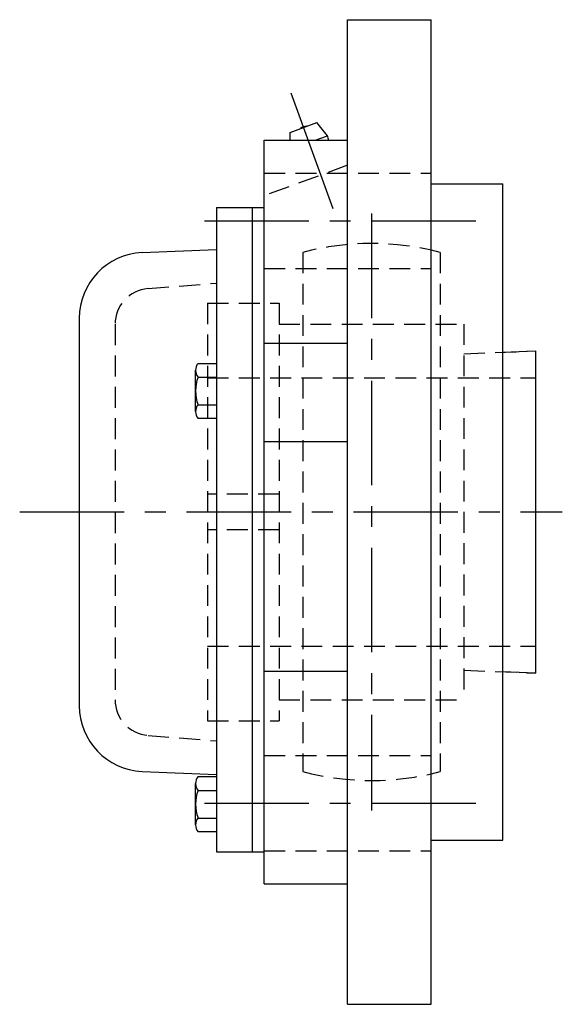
# Model space of a CAD drawing. Extents: x -93 to 223, y -92 to 223.
# Tile 10 of 11: x 132 to 223, y -83 to 83. Entities that reach past the tile are written whole.
import ezdxf

# ---------------------------------------------------------------- set-up
doc = ezdxf.new("R2010")
doc.units = 0
doc.header["$LTSCALE"] = 14
doc.linetypes.add('CENTER', pattern=[2, 1.25, -0.25, 0.25, -0.25])
doc.linetypes.add('HIDDEN', pattern=[0.375, 0.25, -0.125])
doc.layers.get('0').update_dxf_attribs({"linetype": 'CONTINUOUS'})
doc.layers.add('CENTER', color=1, linetype='CENTER')
doc.layers.add('HIDDEN', color=3, linetype='HIDDEN')

msp = doc.modelspace()

# ---------------------------------------------------------------- linework, layer by layer
for p, q in [((187.5, 82.5), (201.5, 82.5)), ((187.5, -82.5), (187.5, 82.5)), ((201.5, -82.5), (201.5, 82.5)), ((177.84, 63.62), (182.35, 65.27)), ((184.12, 63.04), (182.35, 65.27)), ((177.87, 62.29), (177.84, 63.62)), ((182.07, 62.29), (184.12, 63.04)), ((173.5, -62.29), (173.5, 62.29)), ((173.5, 62.29), (187.5, 62.29)), ((201.5, 55), (213.5, 55)), ((213.5, -55), (213.5, 55)), ((165.5, 51), (165.5, -56.97)), ((165.5, 51), (173.5, 51)), ((171.5, 51), (171.5, -56.97)), ((153.02, 43.46), (165.5, 44)), ((142.5, 32.47), (142.5, -32.47)), ((173.5, 28.28), (187.5, 28.28)), ((213.5, 26.77), (219, 27)), ((219, 27), (219, -27)), ((162.42, 24.9), (165.5, 24.9)), ((162, 16.82), (162, 23.75)), ((162.42, 22.59), (165.5, 22.59)), ((162.42, 17.97), (165.5, 17.97)), ((165.5, 15.66), (162.42, 15.66)), ((173.5, 11.84), (187.5, 11.84)), ((173.5, -26.69), (187.5, -26.69)), ((219, -27), (213.5, -26.77)), ((153.02, -43.46), (165.5, -44)), ((162.42, -44.35), (165.5, -44.35)), ((162, -52.43), (162, -45.5)), ((162.42, -46.66), (165.5, -46.66)), ((162.42, -51.28), (165.5, -51.28)), ((165.5, -53.58), (162.42, -53.58)), ((201.5, -55), (213.5, -55)), ((165.5, -56.97), (173.5, -56.97)), ((173.5, -62.29), (187.5, -62.29)), ((187.5, -82.5), (201.5, -82.5))]:
    msp.add_line(p, q)
for centre, radius, start, end in [((180.6, 63.05), 1.59, 89.555, 130.445), ((181.02, 61.91), 3.3, 6.6549, 20), ((153.5, 32.47), 11, 92.4896, 180), ((163.81, 23.75), 1.81, 140.463, 219.537), ((168.63, 20.28), 6.63, 159.6253, 200.3747), ((163.81, 16.82), 1.81, 140.463, 219.537), ((153.5, -32.47), 11, 180, 267.5104), ((163.81, -45.5), 1.81, 140.463, 219.537), ((168.63, -48.97), 6.63, 159.6253, 200.3747), ((163.81, -52.43), 1.81, 140.463, 219.537)]:
    msp.add_arc(centre, radius, start, end)
at = {"layer": 'CENTER', "linetype": 'CONTINUOUS'}
msp.add_line((185.05, 50.82), (178.01, 70.18), dxfattribs=at)
at = {"layer": 'CENTER'}
for p, q in [((191.5, 50), (191.5, -50)), ((163.5, 48.79), (211.5, 48.79)), ((132.5, 0), (223.5, 0)), ((163.5, -48.79), (211.5, -48.79))]:
    msp.add_line(p, q, dxfattribs=at)
at = {"layer": 'HIDDEN'}
for p, q in [((187.5, 58.1), (173.5, 53)), ((173.5, 56.79), (201.5, 56.79)), ((180, 43.51), (180, -43.51)), ((203, 43.51), (203, -43.51)), ((173.5, 40.79), (201.5, 40.79)), ((154.02, 37.44), (165.5, 38.36)), ((164, 35), (164, -35)), ((164, 35), (176, 35)), ((176, 35), (176, -35)), ((148.5, 31.46), (148.5, -31.46)), ((176, 31.5), (207, 31.5)), ((207, 31.5), (207, -31.5)), ((207, 26.5), (219, 27)), ((219, 27), (219, -27)), ((164, 22.5), (219, 22.5)), ((176, 3), (164, 3)), ((176, -3), (164, -3)), ((164, -22.5), (219, -22.5)), ((207, -26.5), (219, -27)), ((176, -31.5), (207, -31.5)), ((164, -35), (176, -35)), ((154.02, -37.44), (165.5, -38.36)), ((173.5, -40.79), (201.5, -40.79)), ((173.5, -56.79), (201.5, -56.79))]:
    msp.add_line(p, q, dxfattribs=at)
for centre, radius, start, end in [((191.5, 0), 45, 75.1935, 104.8065), ((154.5, 31.46), 6, 94.5739, 180), ((154.5, -31.46), 6, 180, 265.4261), ((191.5, 0), 45, 255.1935, 284.8065)]:
    msp.add_arc(centre, radius, start, end, dxfattribs=at)

doc.saveas('drawing.dxf')
